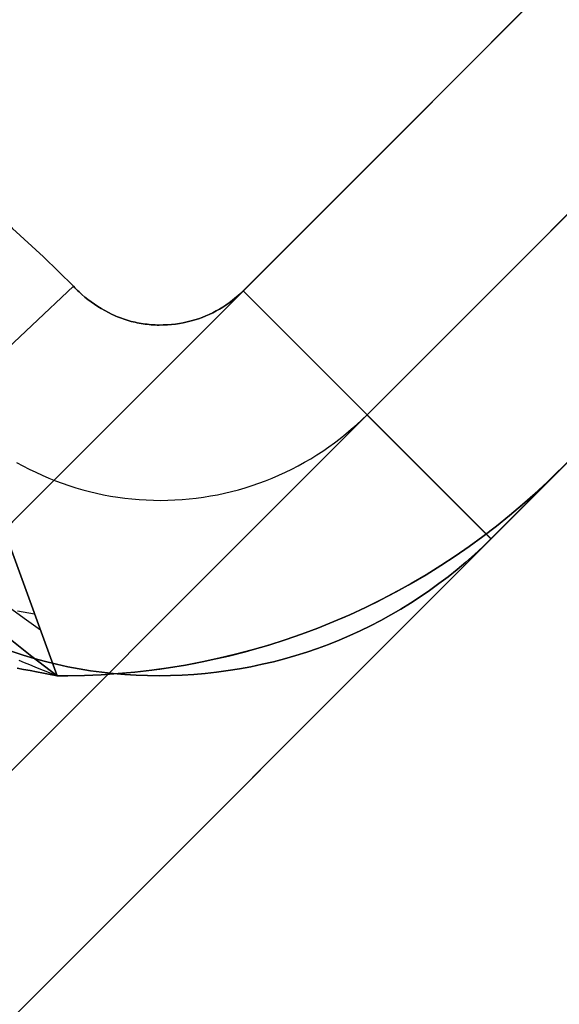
# Model space of a CAD drawing. Header units: millimetres. Extents: x -1690 to 192, y -898 to 54.
# Tile 171 of 256: x 167.68 to 169.99, y -888.5 to -884.29. Entities that reach past the tile are written whole.
import ezdxf

# ---------------------------------------------------------------- set-up
doc = ezdxf.new("R2010")
doc.units = ezdxf.units.MM
doc.header["$MEASUREMENT"] = 0
doc.layers.add('OVIDIO 186x93x72h', color=7, linetype='Continuous')

msp = doc.modelspace()

# ---------------------------------------------------------------- linework, layer by layer
at = {"layer": 'OVIDIO 186x93x72h', "extrusion": (0.26556, 0.881185, 0.391139)}
for points in [[(-416.2567, 972.8591), (-369.9364, 912.7408)], [(-369.9364, 912.7408), (-416.2567, 972.8591)]]:
    msp.add_lwpolyline(points, dxfattribs=at)
at = {"layer": 'OVIDIO 186x93x72h'}
for points in [[(190.2025, -863.879), (157.6762, -896.4053)], [(157.6762, -896.4053), (190.2025, -863.879)], [(158.2065, -896.9356), (190.7328, -864.4093)], [(191.2631, -864.9397), (158.7369, -897.4659)], [(158.7369, -897.4659), (191.2631, -864.9397)], [(163.1563, -890.9252), (184.7224, -869.3591)], [(164.2169, -891.9859), (185.7831, -870.4197)], [(168.6364, -885.4451), (179.2423, -874.8392)], [(179.2423, -874.8392), (168.6364, -885.4451)], [(169.1667, -885.9755), (179.7727, -875.3695)], [(169.697, -886.5058), (180.303, -875.8998)], [(180.303, -875.8998), (169.697, -886.5058)], [(167.0684, -884.9738), (167.8394, -887.0921)], [(167.8394, -887.0921), (167.0684, -884.9738)], [(169.697, -886.5058), (168.6364, -885.4451)], [(169.6972, -886.5059), (168.6364, -885.4451)], [(168.6364, -885.4451), (169.697, -886.5058)], [(167.8392, -887.0916), (167.912, -887.0915), (167.9851, -887.0895), (168.0584, -887.0858), (168.1319, -887.0802), (168.2055, -887.0728), (168.2792, -887.0635), (168.3528, -887.0524), (168.4264, -887.0394), (168.4997, -887.0246), (168.5729, -887.0079), (168.6457, -886.9893), (168.7182, -886.9689), (168.7902, -886.9466), (168.8618, -886.9225), (168.9327, -886.8966), (169.003, -886.869), (169.0725, -886.8395), (169.1413, -886.8083), (169.2092, -886.7755), (169.2762, -886.7409), (169.3423, -886.7048), (169.4073, -886.667), (169.4712, -886.6277), (169.534, -886.5869), (169.5956, -886.5447), (169.6559, -886.5011), (169.715, -886.4561), (169.7727, -886.4099), (169.8291, -886.3624), (169.8841, -886.3137), (169.9376, -886.2639), (169.9897, -886.2131)], [(167.8513, -887.0917), (167.8854, -887.0917), (167.9569, -887.0905), (168.0285, -887.0875), (168.1004, -887.0828), (168.1724, -887.0763), (168.2445, -887.0681), (168.3167, -887.0581), (168.3887, -887.0463), (168.4607, -887.0327), (168.5325, -887.0174), (168.604, -887.0002), (168.6752, -886.9813), (168.7461, -886.9605), (168.8165, -886.9381), (168.8863, -886.9138), (168.9556, -886.8878), (169.0243, -886.8602), (169.0923, -886.8308), (169.1595, -886.7998), (169.2258, -886.7671), (169.2913, -886.7329), (169.3559, -886.6971), (169.4194, -886.6597), (169.4819, -886.6209), (169.5433, -886.5807), (169.6035, -886.5391), (169.6626, -886.4961), (169.7204, -886.4519), (169.777, -886.4064), (169.8322, -886.3597), (169.8861, -886.3119), (169.9386, -886.263), (169.9897, -886.2131)], [(169.9897, -886.2131), (169.9386, -886.263), (169.8861, -886.3119), (169.8322, -886.3597), (169.777, -886.4064), (169.7204, -886.4519), (169.6626, -886.4961), (169.6035, -886.5391), (169.5433, -886.5807), (169.4819, -886.6209), (169.4194, -886.6597), (169.3559, -886.6971), (169.2913, -886.7329), (169.2258, -886.7671), (169.1595, -886.7998), (169.0923, -886.8308), (169.0243, -886.8602), (168.9556, -886.8878), (168.8863, -886.9138), (168.8165, -886.9381), (168.7461, -886.9605), (168.6752, -886.9813), (168.604, -887.0002), (168.5325, -887.0174), (168.4607, -887.0327), (168.3887, -887.0463), (168.3167, -887.0581), (168.2445, -887.0681), (168.1724, -887.0763), (168.1004, -887.0828), (168.0285, -887.0875), (167.9569, -887.0905), (167.8854, -887.0917), (167.8513, -887.0917)], [(167.8513, -887.0917), (167.8392, -887.0916)], [(167.8394, -887.0921), (167.8513, -887.0917)]]:
    msp.add_lwpolyline(points, dxfattribs=at)
at = {"layer": 'OVIDIO 186x93x72h', "extrusion": (0, -1.59187e-08, 1)}
for points in [[(167.8393, -887.0918), (167.0684, -884.9737)], [(167.0684, -884.9737), (167.8393, -887.0918)]]:
    msp.add_lwpolyline(points, dxfattribs=at)
at = {"layer": 'OVIDIO 186x93x72h', "extrusion": (0.999884, -0.000231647, -0.015199)}
for points in [[(-896.3634, -0.2673), (-885.3871, 719.8397)], [(-885.3871, 719.8397), (-896.3634, -0.2673)]]:
    msp.add_lwpolyline(points, dxfattribs=at)
at = {"layer": 'OVIDIO 186x93x72h', "extrusion": (-0.000231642, 0.999884, -0.015217)}
for points in [[(-168.4312, 703.816), (-157.4685, -16.2674)], [(-157.4685, -16.2674), (-168.4312, 703.816)], [(-158.5289, -16.2835), (-169.4916, 703.7998)], [(-169.4916, 703.7998), (-158.5289, -16.2835)]]:
    msp.add_lwpolyline(points, dxfattribs=at)
at = {"layer": 'OVIDIO 186x93x72h', "extrusion": (0.015219, 0.015219, 0.999768)}
msp.add_lwpolyline([(155.9299, -897.3588), (156.9905, -896.2984)], dxfattribs=at)
at = {"layer": 'OVIDIO 186x93x72h', "extrusion": (0.007608, 0.018372, 0.999802)}
msp.add_lwpolyline([(-494.1081, 769.4839), (-494.1081, 767.984)], dxfattribs=at)
at = {"layer": 'OVIDIO 186x93x72h', "extrusion": (-0.003153, 0.00761, 0.999966)}
msp.add_lwpolyline([(171.3092, -892.3688), (170.735, -890.9829)], dxfattribs=at)
at = {"layer": 'OVIDIO 186x93x72h', "extrusion": (0.999884, -0.000231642, -0.015217)}
for points in [[(-896.5156, -0.2526), (-885.5527, 719.8445)], [(-898.0154, -0.2288), (-887.0526, 719.8615)]]:
    msp.add_lwpolyline(points, dxfattribs=at)
at = {"layer": 'OVIDIO 186x93x72h', "extrusion": (1, 0.000134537, -2.04781e-06)}
msp.add_lwpolyline([(-887.1147, 717.3739), (-885.6148, 717.3511)], dxfattribs=at)
at = {"layer": 'OVIDIO 186x93x72h', "extrusion": (-1.52158e-08, 0, 1)}
for points in [[(169.9897, -886.2131), (169.9386, -886.263), (169.8861, -886.3119), (169.8322, -886.3597), (169.777, -886.4064), (169.7204, -886.4519), (169.6626, -886.4961), (169.6035, -886.5391), (169.5433, -886.5807), (169.4819, -886.6209), (169.4194, -886.6597), (169.3559, -886.6971), (169.2913, -886.7329), (169.2258, -886.7671), (169.1595, -886.7998), (169.0923, -886.8308), (169.0243, -886.8602), (168.9557, -886.8878), (168.8863, -886.9138), (168.8165, -886.938), (168.7461, -886.9605), (168.6752, -886.9813), (168.604, -887.0002), (168.5325, -887.0174), (168.4607, -887.0327), (168.3887, -887.0463), (168.3167, -887.0581), (168.2446, -887.0681), (168.1724, -887.0763), (168.1004, -887.0828), (168.0285, -887.0875), (167.9569, -887.0905), (167.8855, -887.0917), (167.8393, -887.0918)], [(167.8393, -887.0918), (167.9569, -887.0905), (168.0285, -887.0875), (168.1004, -887.0828), (168.1724, -887.0763), (168.2446, -887.0681), (168.3167, -887.0581), (168.3887, -887.0463), (168.4607, -887.0327), (168.5325, -887.0174), (168.604, -887.0002), (168.6752, -886.9813), (168.7461, -886.9605), (168.8165, -886.938), (168.8863, -886.9138), (168.9557, -886.8878), (169.0243, -886.8602), (169.0923, -886.8308), (169.1595, -886.7998), (169.2258, -886.7671), (169.2913, -886.7329), (169.3559, -886.6971), (169.4194, -886.6597), (169.4819, -886.6209), (169.5433, -886.5807), (169.6035, -886.5391), (169.6626, -886.4961), (169.7204, -886.4519), (169.777, -886.4064), (169.8322, -886.3597), (169.8861, -886.3119), (169.9386, -886.263), (169.9897, -886.2131)]]:
    msp.add_lwpolyline(points, dxfattribs=at)
at = {"layer": 'OVIDIO 186x93x72h', "extrusion": (1, 0, 6.53461e-05)}
for points in [[(-887.0918, 718.8626), (-887.0921, 717.3626)], [(-887.0921, 717.3626), (-887.0918, 718.8626)]]:
    msp.add_lwpolyline(points, dxfattribs=at)
at = {"layer": 'OVIDIO 186x93x72h'}
for points in [[(167.9102, -885.426, 717.3674), (167.7809, -885.2998, 717.3681), (167.649, -885.179, 717.3699), (167.5152, -885.0638, 717.3719), (167.3801, -884.9547, 717.3736), (167.2445, -884.8519, 717.3743), (167.1082, -884.755, 717.3744), (166.9712, -884.6638, 717.374), (166.8334, -884.578, 717.3736), (166.6945, -884.4973, 717.3734), (166.5548, -884.4217, 717.3735), (166.4142, -884.3511, 717.3736), (166.2729, -884.2856, 717.3736)], [(166.2729, -884.2856, 717.3736), (166.4142, -884.3511, 717.3736), (166.5548, -884.4217, 717.3735), (166.6945, -884.4973, 717.3734), (166.8334, -884.578, 717.3736), (166.9712, -884.6638, 717.374), (167.1082, -884.755, 717.3744), (167.2445, -884.8519, 717.3743), (167.3801, -884.9547, 717.3736), (167.5152, -885.0638, 717.3719), (167.649, -885.179, 717.3699), (167.7809, -885.2998, 717.3681), (167.9102, -885.426, 717.3674)], [(166.8381, -886.4751, 717.3877), (166.9302, -886.3862, 717.3859), (167.1983, -886.1156, 717.3736), (167.5518, -885.7621, 717.3736), (167.9102, -885.426, 717.3674)], [(167.9102, -885.426, 717.3674), (167.5518, -885.7621, 717.3736), (167.1983, -886.1156, 717.3736), (166.9302, -886.3862, 717.3859), (166.8381, -886.4751, 717.3877)], [(168.6364, -885.4451, 717.3736), (168.625, -885.4562, 717.3726), (168.6132, -885.4669, 717.3716), (168.601, -885.4773, 717.3707), (168.5885, -885.4873, 717.3697), (168.5756, -885.4969, 717.3688), (168.5623, -885.5062, 717.3679), (168.5488, -885.515, 717.367), (168.5348, -885.5235, 717.366), (168.5206, -885.5315, 717.3651), (168.5061, -885.5391, 717.3641), (168.4912, -885.5462, 717.3631), (168.4761, -885.5529, 717.3621), (168.4607, -885.5591, 717.361), (168.445, -885.5647, 717.3599), (168.4291, -885.5699, 717.3587), (168.4129, -885.5745, 717.3575), (168.3965, -885.5787, 717.3562), (168.3798, -885.5822, 717.3549), (168.363, -885.5852, 717.3535), (168.346, -885.5877, 717.3522), (168.3289, -885.5896, 717.3508), (168.3117, -885.5909, 717.3496), (168.2944, -885.5916, 717.3484), (168.2771, -885.5918, 717.3473), (168.2684, -885.5917, 717.3468), (168.2597, -885.5914, 717.3463), (168.251, -885.5909, 717.3459), (168.2423, -885.5904, 717.3455), (168.2336, -885.5896, 717.3452), (168.225, -885.5887, 717.3449), (168.2163, -885.5877, 717.3447), (168.2077, -885.5865, 717.3445), (168.1991, -885.5851, 717.3443), (168.1905, -885.5836, 717.3442), (168.1819, -885.582, 717.3442), (168.1734, -885.5801, 717.3443), (168.1649, -885.5782, 717.3444), (168.1565, -885.576, 717.3446), (168.1481, -885.5737, 717.3449), (168.1397, -885.5713, 717.3452), (168.1314, -885.5687, 717.3456), (168.1231, -885.5659, 717.3461), (168.1149, -885.563, 717.3467), (168.1067, -885.5599, 717.3473), (168.0986, -885.5567, 717.348), (168.0906, -885.5533, 717.3487), (168.0826, -885.5498, 717.3495), (168.0747, -885.5462, 717.3503), (168.059, -885.5385, 717.352), (168.0437, -885.5303, 717.3539), (168.0286, -885.5216, 717.3558), (168.0139, -885.5125, 717.3576), (167.9996, -885.5029, 717.3595), (167.9855, -885.4929, 717.3612), (167.9719, -885.4826, 717.3629), (167.9587, -885.4719, 717.3643), (167.9459, -885.4608, 717.3655), (167.9397, -885.4552, 717.366), (167.9335, -885.4495, 717.3665), (167.9275, -885.4437, 717.3668), (167.9216, -885.4379, 717.3671), (167.9159, -885.432, 717.3673), (167.9102, -885.426, 717.3674)], [(167.9102, -885.426, 717.3674), (167.9159, -885.432, 717.3673), (167.9216, -885.4379, 717.3671), (167.9275, -885.4437, 717.3668), (167.9335, -885.4495, 717.3665), (167.9397, -885.4552, 717.366), (167.9459, -885.4608, 717.3655), (167.9587, -885.4719, 717.3643), (167.9719, -885.4826, 717.3629), (167.9855, -885.4929, 717.3612), (167.9996, -885.5029, 717.3595), (168.0139, -885.5125, 717.3576), (168.0286, -885.5216, 717.3558), (168.0437, -885.5303, 717.3539), (168.059, -885.5385, 717.352), (168.0747, -885.5462, 717.3503), (168.0826, -885.5498, 717.3495), (168.0906, -885.5533, 717.3487), (168.0986, -885.5567, 717.348), (168.1067, -885.5599, 717.3473), (168.1149, -885.563, 717.3467), (168.1231, -885.5659, 717.3461), (168.1314, -885.5687, 717.3456), (168.1397, -885.5713, 717.3452), (168.1481, -885.5737, 717.3449), (168.1565, -885.576, 717.3446), (168.1649, -885.5782, 717.3444), (168.1734, -885.5801, 717.3443), (168.1819, -885.582, 717.3442), (168.1905, -885.5836, 717.3442), (168.1991, -885.5851, 717.3443), (168.2077, -885.5865, 717.3445), (168.2163, -885.5877, 717.3447), (168.225, -885.5887, 717.3449), (168.2336, -885.5896, 717.3452), (168.2423, -885.5904, 717.3455), (168.251, -885.5909, 717.3459), (168.2597, -885.5914, 717.3463), (168.2684, -885.5917, 717.3468), (168.2771, -885.5918, 717.3473), (168.2944, -885.5916, 717.3484), (168.3117, -885.5909, 717.3496), (168.3289, -885.5896, 717.3508), (168.346, -885.5877, 717.3522), (168.363, -885.5852, 717.3535), (168.3798, -885.5822, 717.3549), (168.3965, -885.5787, 717.3562), (168.4129, -885.5745, 717.3575), (168.4291, -885.5699, 717.3587), (168.445, -885.5647, 717.3599), (168.4607, -885.5591, 717.361), (168.4761, -885.5529, 717.3621), (168.4912, -885.5462, 717.3631), (168.5061, -885.5391, 717.3641), (168.5206, -885.5315, 717.3651), (168.5348, -885.5235, 717.366), (168.5488, -885.515, 717.367), (168.5623, -885.5062, 717.3679), (168.5756, -885.4969, 717.3688), (168.5885, -885.4873, 717.3697), (168.601, -885.4773, 717.3707), (168.6132, -885.4669, 717.3716), (168.625, -885.4562, 717.3726), (168.6364, -885.4451, 717.3736)], [(167.6665, -886.1794, 717.358), (167.6933, -886.1942, 717.3581), (167.7206, -886.2083, 717.3582), (167.7481, -886.2218, 717.3584), (167.776, -886.2345, 717.3585), (167.8042, -886.2466, 717.3587), (167.8327, -886.258, 717.3588), (167.8614, -886.2687, 717.359), (167.8904, -886.2786, 717.3592), (167.9197, -886.2879, 717.3593), (167.9492, -886.2964, 717.3595), (167.9788, -886.3042, 717.3597), (168.0087, -886.3113, 717.3599), (168.0387, -886.3176, 717.3602), (168.0689, -886.3232, 717.3604), (168.0992, -886.3281, 717.3606), (168.1296, -886.3322, 717.3609), (168.1601, -886.3356, 717.3611), (168.1906, -886.3383, 717.3614), (168.2212, -886.3402, 717.3616), (168.2519, -886.3413, 717.3619), (168.2826, -886.3417, 717.3622), (168.3132, -886.3413, 717.3624), (168.3439, -886.3401, 717.3627), (168.3745, -886.3382, 717.363), (168.4051, -886.3356, 717.3633), (168.4356, -886.3322, 717.3636), (168.466, -886.328, 717.364), (168.4963, -886.3231, 717.3643), (168.5264, -886.3175, 717.3646), (168.5564, -886.3111, 717.3649), (168.5863, -886.304, 717.3653), (168.616, -886.2962, 717.3656), (168.6454, -886.2877, 717.366), (168.6747, -886.2784, 717.3663), (168.7037, -886.2685, 717.3667), (168.7325, -886.2578, 717.367), (168.761, -886.2464, 717.3674), (168.7892, -886.2343, 717.3678), (168.817, -886.2215, 717.3681), (168.8446, -886.208, 717.3685), (168.8718, -886.1939, 717.3689), (168.8987, -886.179, 717.3693), (168.9252, -886.1636, 717.3697), (168.9513, -886.1475, 717.37), (168.9771, -886.1307, 717.3704), (169.0024, -886.1134, 717.3708), (169.0272, -886.0954, 717.3712), (169.0517, -886.0768, 717.3716), (169.0756, -886.0577, 717.372), (169.0991, -886.0379, 717.3724), (169.1221, -886.0176, 717.3728), (169.1446, -885.9967, 717.3732), (169.1665, -885.9753, 717.3736)], [(167.6466, -886.989, 717.3718), (167.6939, -887.0044, 717.3715), (167.7415, -887.0186, 717.3714), (167.7893, -887.0314, 717.3714), (167.8374, -887.0431, 717.3715), (167.8856, -887.0534, 717.3716), (167.934, -887.0625, 717.3718), (167.9826, -887.0704, 717.372), (168.0313, -887.077, 717.3723), (168.0801, -887.0824, 717.3726), (168.1291, -887.0866, 717.3729), (168.1782, -887.0895, 717.3731), (168.2273, -887.0912, 717.3734), (168.2765, -887.0918, 717.3736), (168.3258, -887.0911, 717.3738), (168.3751, -887.0893, 717.374), (168.4244, -887.0862, 717.3741), (168.4736, -887.082, 717.3741), (168.5227, -887.0766, 717.3742), (168.5717, -887.07, 717.3742), (168.6205, -887.0622, 717.3742), (168.6692, -887.0532, 717.3741), (168.7176, -887.0431, 717.3741), (168.7658, -887.0318, 717.374), (168.8136, -887.0194, 717.3739), (168.8612, -887.0057, 717.3739), (168.9083, -886.991, 717.3738), (168.9551, -886.9751, 717.3737), (169.0014, -886.958, 717.3736), (169.0473, -886.9398, 717.3736), (169.0926, -886.9204, 717.3735), (169.1375, -886.8999, 717.3735), (169.1817, -886.8783, 717.3735), (169.2254, -886.8557, 717.3735), (169.2685, -886.8319, 717.3735), (169.311, -886.8072, 717.3735), (169.3529, -886.7813, 717.3735), (169.3941, -886.7545, 717.3735), (169.4346, -886.7267, 717.3735), (169.4743, -886.6979, 717.3735), (169.5134, -886.6682, 717.3735), (169.5517, -886.6375, 717.3735), (169.5893, -886.6059, 717.3736), (169.626, -886.5734, 717.3736), (169.6619, -886.54, 717.3736), (169.697, -886.5058, 717.3736)], [(169.697, -886.5058, 717.3736), (169.6619, -886.54, 717.3736), (169.626, -886.5734, 717.3736), (169.5893, -886.6059, 717.3736), (169.5517, -886.6375, 717.3735), (169.5134, -886.6682, 717.3735), (169.4743, -886.6979, 717.3735), (169.4346, -886.7267, 717.3735), (169.3941, -886.7545, 717.3735), (169.3529, -886.7813, 717.3735), (169.311, -886.8072, 717.3735), (169.2685, -886.8319, 717.3735), (169.2254, -886.8557, 717.3735), (169.1817, -886.8783, 717.3735), (169.1375, -886.8999, 717.3735), (169.0926, -886.9204, 717.3735), (169.0473, -886.9398, 717.3736), (169.0014, -886.958, 717.3736), (168.9551, -886.9751, 717.3737), (168.9083, -886.991, 717.3738), (168.8612, -887.0057, 717.3739), (168.8136, -887.0194, 717.3739), (168.7658, -887.0318, 717.374), (168.7176, -887.0431, 717.3741), (168.6692, -887.0532, 717.3741), (168.6205, -887.0622, 717.3742), (168.5717, -887.07, 717.3742), (168.5227, -887.0766, 717.3742), (168.4736, -887.082, 717.3741), (168.4244, -887.0862, 717.3741), (168.3751, -887.0893, 717.374), (168.3258, -887.0911, 717.3738), (168.2765, -887.0918, 717.3736), (168.2273, -887.0912, 717.3734), (168.1782, -887.0895, 717.3731), (168.1291, -887.0866, 717.3729), (168.0801, -887.0824, 717.3726), (168.0313, -887.077, 717.3723), (167.9826, -887.0704, 717.372), (167.934, -887.0625, 717.3718), (167.8856, -887.0534, 717.3716), (167.8374, -887.0431, 717.3715), (167.7893, -887.0314, 717.3714), (167.7415, -887.0186, 717.3714), (167.6939, -887.0044, 717.3715), (167.6466, -886.989, 717.3718)], [(167.6301, -886.7955, 717.3709), (167.6989, -886.8463, 717.3729), (167.768, -886.8959, 717.3736)], [(167.6697, -886.8143, 718.8705), (167.6939, -886.8183, 718.8722), (167.7183, -886.8225, 718.8732), (167.743, -886.827, 718.8736)], [(167.8394, -887.0921, 717.3736), (167.7309, -887.0093, 717.3717), (167.6245, -886.9248, 717.3663)], [(167.6245, -886.9248, 717.3663), (167.7309, -887.0093, 717.3717), (167.8394, -887.0921, 717.3736)], [(167.6764, -887.0254, 718.1122), (167.699, -887.0348, 718.1152), (167.7219, -887.0442, 718.1176), (167.7449, -887.0537, 718.1197), (167.7681, -887.0632, 718.1213), (167.7915, -887.0728, 718.1225), (167.8152, -887.0825, 718.1232), (167.839, -887.0922, 718.1234)], [(167.6681, -887.0603, 718.859), (167.6957, -887.065, 718.8634), (167.7237, -887.0699, 718.8671), (167.752, -887.0751, 718.8699), (167.7807, -887.0804, 718.8719), (167.8098, -887.086, 718.8732), (167.8393, -887.0918, 718.8736)], [(167.8393, -887.0918, 718.8736), (167.8098, -887.086, 718.8732), (167.7807, -887.0804, 718.8719), (167.752, -887.0751, 718.8699), (167.7237, -887.0699, 718.8671), (167.6957, -887.065, 718.8634), (167.6681, -887.0603, 718.859)]]:
    msp.add_polyline3d(points, dxfattribs=at)

doc.saveas('drawing.dxf')
